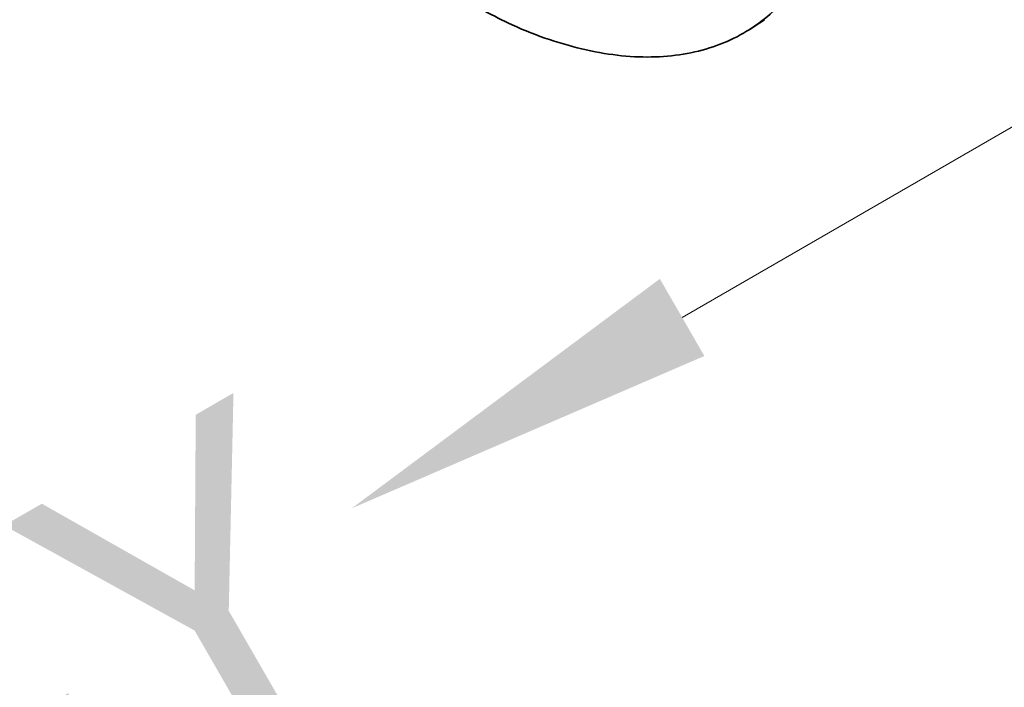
# Model space of a CAD drawing. Header units: millimetres. Extents: x -7686 to -856, y -458 to 6140.
# Tile 74 of 102: x -3482.2 to -3475.24, y 2002.24 to 2006.95. Entities that reach past the tile are written whole.
import ezdxf
from ezdxf.enums import TextEntityAlignment as Align

# ---------------------------------------------------------------- set-up
doc = ezdxf.new("R2010")
doc.units = ezdxf.units.MM
doc.header["$LTSCALE"] = 5
for name, color, linetype, lineweight in [('1轮廓实线层', 7, 'Continuous', 18), ('6文字层', 3, 'Continuous', 13), ('7标注层', 4, 'Continuous', 13)]:
    doc.layers.add(name, color=color, linetype=linetype, lineweight=lineweight)

msp = doc.modelspace()

# ---------------------------------------------------------------- linework, layer by layer
at = {"linetype": 'Continuous', "lineweight": 35}
msp.add_line((-3477.0405, 2006.883), (-3476.9343, 2006.9503), dxfattribs=at)
msp.add_open_spline([(-3476.4188, 2008.2358), (-3476.4221, 2008.1462), (-3476.4289, 2007.9669), (-3476.4741, 2007.721), (-3476.5445, 2007.4953), (-3476.6419, 2007.2937), (-3476.7645, 2007.118), (-3476.9113, 2006.9701), (-3477.0806, 2006.8516), (-3477.2705, 2006.7638), (-3477.4791, 2006.7077), (-3477.7041, 2006.6837), (-3477.9431, 2006.6924), (-3478.1936, 2006.7331), (-3478.4528, 2006.8068), (-3478.6946, 2006.8991), (-3478.8499, 2006.9798), (-3478.9158, 2007.014)], degree=3, knots=[0, 0, 0, 0, 0.067858, 0.135715, 0.203573, 0.271431, 0.339288, 0.407146, 0.475004, 0.542861, 0.610719, 0.678577, 0.746434, 0.814292, 0.882149, 0.950007, 1, 1, 1, 1], dxfattribs=at)
at = {"layer": '1轮廓实线层', "lineweight": 13}
msp.add_line((-3470.3693, 2008.9768), (-3477.5173, 2004.8499), dxfattribs=at)
at = {"layer": '7标注层', "lineweight": 13}
msp.add_solid([(-3477.6746, 2005.1222), (-3477.3601, 2004.5775), (-3479.8518, 2003.502)], dxfattribs=at)

# ---------------------------------------------------------------- texts
at = {"layer": '6文字层', "lineweight": 13}
msp.add_text('-Y', height=2.2464, rotation=30, dxfattribs=at).set_placement((-3480.0685, 2003.3769), align=Align.MIDDLE_RIGHT)

doc.saveas('drawing.dxf')
